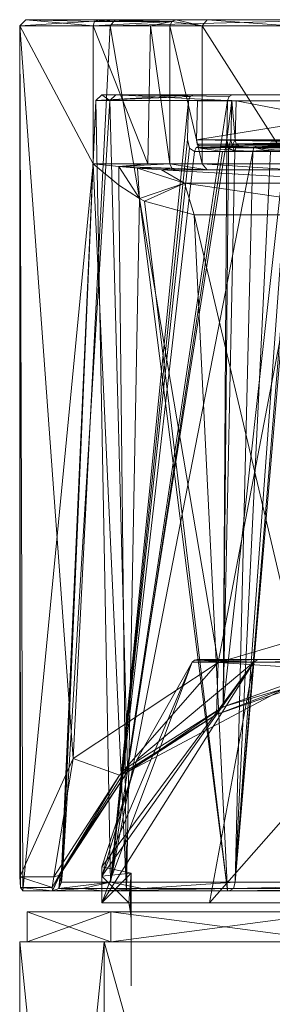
# Model space of a CAD drawing. Header units: millimetres. Extents: x -95 to 95, y -35 to 74.
# Tile 17 of 32: x -21 to -13, y 41 to 74. Entities that reach past the tile are written whole.
import ezdxf

# ---------------------------------------------------------------- set-up
doc = ezdxf.new("R2010")
doc.units = ezdxf.units.MM
doc.header["$LTSCALE"] = 2540
for name, color, linetype, lineweight in [('100', 7, 'Continuous', 18), ('101', 7, 'Continuous', 18), ('121', 7, 'Continuous', 18), ('123', 7, 'Continuous', 18), ('125', 7, 'Continuous', 18), ('132', 7, 'Continuous', 18), ('133', 7, 'Continuous', 18), ('135', 7, 'Continuous', 18), ('137', 7, 'Continuous', 18), ('139', 7, 'Continuous', 18), ('140', 7, 'Continuous', 18), ('142', 7, 'Continuous', 18), ('143', 7, 'Continuous', 18), ('145', 7, 'Continuous', 18), ('147', 7, 'Continuous', 18), ('148', 7, 'Continuous', 18), ('153', 7, 'Continuous', 18), ('154', 7, 'Continuous', 18), ('155', 7, 'Continuous', 18), ('156', 7, 'Continuous', 18), ('157', 7, 'Continuous', 18), ('163', 7, 'Continuous', 18), ('164', 7, 'Continuous', 18), ('165', 7, 'Continuous', 18), ('189', 7, 'Continuous', 18), ('201', 7, 'Continuous', 18), ('208', 7, 'Continuous', 18), ('230', 7, 'Continuous', 18), ('231', 7, 'Continuous', 18), ('235', 7, 'Continuous', 18), ('236', 7, 'Continuous', 18), ('237', 7, 'Continuous', 18), ('238', 7, 'Continuous', 18), ('239', 7, 'Continuous', 18), ('251', 7, 'Continuous', 18), ('252', 7, 'Continuous', 18), ('253', 7, 'Continuous', 18), ('258', 7, 'Continuous', 18), ('259', 7, 'Continuous', 18), ('302', 7, 'Continuous', 18), ('303', 7, 'Continuous', 18), ('304', 7, 'Continuous', 18), ('310', 7, 'Continuous', 18), ('311', 7, 'Continuous', 18), ('312', 7, 'Continuous', 18), ('313', 7, 'Continuous', 18), ('314', 7, 'Continuous', 18), ('315', 7, 'Continuous', 18), ('316', 7, 'Continuous', 18), ('99', 7, 'Continuous', 18)]:
    doc.layers.add(name, color=color, linetype=linetype, lineweight=lineweight)

msp = doc.modelspace()

# ---------------------------------------------------------------- linework, layer by layer
at = {"layer": '100', "color": 7, "linetype": 'Continuous'}
for points in [[(-17.97, 44.5, 33.875), (-20.75, 44.5, 23.5), (-17.97, 43.5, 33.875), (-17.97, 44.5, 33.875)], [(-17.97, 43.5, 33.875), (-20.75, 44.5, 23.5), (-20.75, 43.5, 23.5), (-17.97, 43.5, 33.875)], [(-10.375, 43.5, 41.47), (-17.97, 44.5, 33.875), (-17.97, 43.5, 33.875), (-10.375, 43.5, 41.47)], [(-10.375, 44.5, 41.47), (-17.97, 44.5, 33.875), (-10.375, 43.5, 41.47), (-10.375, 44.5, 41.47)]]:
    msp.add_3dface(points, dxfattribs=at)
at = {"layer": '101', "color": 7, "linetype": 'Continuous'}
for points in [[(-20.75, 44.5, 23.5), (-17.97, 44.5, 13.125), (-20.75, 43.5, 23.5), (-20.75, 44.5, 23.5)], [(-20.75, 43.5, 23.5), (-17.97, 44.5, 13.125), (-17.97, 43.5, 13.125), (-20.75, 43.5, 23.5)], [(-17.97, 44.5, 13.125), (-10.375, 44.5, 5.53), (-17.97, 43.5, 13.125), (-17.97, 44.5, 13.125)], [(-17.97, 43.5, 13.125), (-10.375, 44.5, 5.53), (-10.375, 43.5, 5.53), (-17.97, 43.5, 13.125)]]:
    msp.add_3dface(points, dxfattribs=at)
at = {"layer": '121', "linetype": 'Continuous'}
for points in [[(-20.894, 45.2, 25.608), (-19.909, 45.2, 25.608), (-18.245, 45.2, 32.639), (-20.894, 45.2, 25.608)], [(-17.443, 45.2, 35.194), (-20.894, 45.2, 25.608), (-18.245, 45.2, 32.639), (-17.443, 45.2, 35.194)], [(-14.029, 45.2, 38.502), (-17.443, 45.2, 35.194), (-18.245, 45.2, 32.639), (-14.029, 45.2, 38.502)], [(-14.085, 45.2, 39.076), (-17.443, 45.2, 35.194), (-14.029, 45.2, 38.502), (-14.085, 45.2, 39.076)], [(-9.886, 45.2, 42.027), (-14.085, 45.2, 39.076), (-14.029, 45.2, 38.502), (-9.886, 45.2, 42.027)], [(-5.1, 45.2, 43.396), (-9.886, 45.2, 42.027), (-14.029, 45.2, 38.502), (-5.1, 45.2, 43.396)]]:
    msp.add_3dface(points, dxfattribs=at)
at = {"layer": '123', "linetype": 'Continuous'}
for points in [[(-21, 45.668, 23.495), (-20.975, 45.318, 24.527), (-20.992, 74, 22.924), (-21, 45.668, 23.495)], [(-19.222, 49.609, 15.045), (-21, 45.668, 23.495), (-20.992, 74, 22.924), (-19.222, 49.609, 15.045)], [(-20.975, 45.318, 24.527), (-20.894, 45.2, 25.608), (-20.992, 74, 22.924), (-20.975, 45.318, 24.527)], [(-20.992, 74, 22.924), (-20.894, 45.2, 25.608), (-18.558, 69.4, 33.328), (-20.992, 74, 22.924)], [(-17.992, 74, 12.669), (-19.222, 49.609, 15.045), (-20.992, 74, 22.924), (-17.992, 74, 12.669)], [(-18.558, 74, 33.328), (-20.992, 74, 22.924), (-18.558, 69.4, 33.328), (-18.558, 74, 33.328)], [(-14.394, 52.797, 8.209), (-19.222, 49.609, 15.045), (-17.992, 74, 12.669), (-14.394, 52.797, 8.209)], [(-10.333, 74, 5.218), (-14.394, 52.797, 8.209), (-17.992, 74, 12.669), (-10.333, 74, 5.218)], [(-7.627, 54.79, 3.934), (-14.394, 52.797, 8.209), (-10.333, 74, 5.218), (-7.627, 54.79, 3.934)], [(-20.894, 45.2, 25.608), (-17.443, 45.2, 35.194), (-18.558, 69.4, 33.328), (-20.894, 45.2, 25.608)], [(-18.558, 69.4, 33.328), (-17.443, 45.2, 35.194), (-17.696, 68.688, 34.807), (-18.558, 69.4, 33.328)], [(-17.696, 68.688, 34.807), (-17.443, 45.2, 35.194), (-17.017, 68.247, 35.805), (-17.696, 68.688, 34.807)], [(-17.443, 45.2, 35.194), (-14.085, 45.2, 39.076), (-17.017, 68.247, 35.805), (-17.443, 45.2, 35.194)], [(-17.017, 68.247, 35.805), (-14.085, 45.2, 39.076), (-16.844, 68.154, 36.041), (-17.017, 68.247, 35.805)], [(-14.085, 45.2, 39.076), (-15.195, 67.7, 37.995), (-16.844, 68.154, 36.041), (-14.085, 45.2, 39.076)], [(-14.085, 45.2, 39.076), (-9.886, 45.2, 42.027), (-15.195, 67.7, 37.995), (-14.085, 45.2, 39.076)], [(-15.195, 67.7, 37.995), (-9.886, 45.2, 42.027), (-8.265, 67.7, 42.805), (-15.195, 67.7, 37.995)]]:
    msp.add_3dface(points, dxfattribs=at)
at = {"layer": '125', "linetype": 'Continuous'}
for points in [[(-14.394, 52.797, 8.209), (-7.627, 54.79, 3.934), (-10.221, 52.539, 8.761), (-14.394, 52.797, 8.209)], [(-19.222, 49.609, 15.045), (-14.394, 52.797, 8.209), (-17.683, 49.054, 16.236), (-19.222, 49.609, 15.045)], [(-17.683, 49.054, 16.236), (-14.394, 52.797, 8.209), (-14.444, 51.071, 11.909), (-17.683, 49.054, 16.236)], [(-14.444, 51.071, 11.909), (-14.394, 52.797, 8.209), (-10.221, 52.539, 8.761), (-14.444, 51.071, 11.909)], [(-21, 45.668, 23.495), (-19.222, 49.609, 15.045), (-19.861, 45.668, 23.495), (-21, 45.668, 23.495)], [(-19.861, 45.668, 23.495), (-19.222, 49.609, 15.045), (-17.683, 49.054, 16.236), (-19.861, 45.668, 23.495)]]:
    msp.add_3dface(points, dxfattribs=at)
at = {"layer": '132', "linetype": 'Continuous'}
for points in [[(-7.137, 70, 18.062), (-7.137, 70, 19.474), (-13.699, 70, 12.912), (-7.137, 70, 18.062)], [(-10.231, 70, 10.158), (-7.137, 70, 18.062), (-13.699, 70, 12.912), (-10.231, 70, 10.158)], [(-12.054, 70, 11.423), (-10.231, 70, 10.158), (-13.699, 70, 12.912), (-12.054, 70, 11.423)]]:
    msp.add_3dface(points, dxfattribs=at)
at = {"layer": '133', "linetype": 'Continuous'}
for points in [[(-13.823, 70.2, 13.071), (-7.006, 70.2, 19.888), (-13.791, 71.5, 13.103), (-13.823, 70.2, 13.071)], [(-7.006, 70.2, 19.888), (-7.04, 71.5, 19.854), (-13.791, 71.5, 13.103), (-7.006, 70.2, 19.888)]]:
    msp.add_3dface(points, dxfattribs=at)
at = {"layer": '135', "linetype": 'Continuous'}
for points in [[(-6.639, 70, 30.14), (-4.656, 70, 31.267), (-15.019, 70, 35.408), (-6.639, 70, 30.14)], [(-15.019, 70, 35.408), (-4.656, 70, 31.267), (-11.925, 70, 38.536), (-15.019, 70, 35.408)], [(-7.137, 70, 28.938), (-6.639, 70, 30.14), (-15.019, 70, 35.408), (-7.137, 70, 28.938)], [(-7.137, 70, 27.526), (-7.137, 70, 28.938), (-15.019, 70, 35.408), (-7.137, 70, 27.526)], [(-14.107, 70, 36.502), (-15.019, 70, 35.408), (-11.925, 70, 38.536), (-14.107, 70, 36.502)], [(-13.108, 70, 37.517), (-14.107, 70, 36.502), (-11.925, 70, 38.536), (-13.108, 70, 37.517)], [(-12.527, 70, 38.039), (-13.108, 70, 37.517), (-11.925, 70, 38.536), (-12.527, 70, 38.039)]]:
    msp.add_3dface(points, dxfattribs=at)
at = {"layer": '137', "linetype": 'Continuous'}
for points in [[(-7.04, 71.5, 27.146), (-7.006, 70.2, 27.112), (-15.11, 70.2, 35.216), (-7.04, 71.5, 27.146)], [(-15.077, 71.5, 35.183), (-7.04, 71.5, 27.146), (-15.11, 70.2, 35.216), (-15.077, 71.5, 35.183)]]:
    msp.add_3dface(points, dxfattribs=at)
at = {"layer": '139', "linetype": 'Continuous'}
for points in [[(-20.792, 74.2, 22.943), (-18.381, 74.2, 33.235), (20.792, 74.2, 22.943), (-20.792, 74.2, 22.943)], [(-17.824, 74.2, 12.779), (-20.792, 74.2, 22.943), (17.824, 74.2, 12.779), (-17.824, 74.2, 12.779)], [(17.824, 74.2, 12.779), (-20.792, 74.2, 22.943), (20.792, 74.2, 22.943), (17.824, 74.2, 12.779)], [(-18.381, 74.2, 33.235), (-16.455, 74.2, 38.272), (18.381, 74.2, 33.235), (-18.381, 74.2, 33.235)], [(20.792, 74.2, 22.943), (-18.381, 74.2, 33.235), (18.381, 74.2, 33.235), (20.792, 74.2, 22.943)], [(-10.237, 74.2, 5.394), (-17.824, 74.2, 12.779), (10.237, 74.2, 5.394), (-10.237, 74.2, 5.394)], [(10.237, 74.2, 5.394), (-17.824, 74.2, 12.779), (17.824, 74.2, 12.779), (10.237, 74.2, 5.394)], [(-16.455, 74.2, 38.272), (-15.8, 74.2, 43.625), (16.455, 74.2, 38.272), (-16.455, 74.2, 38.272)], [(18.381, 74.2, 33.235), (-16.455, 74.2, 38.272), (16.455, 74.2, 38.272), (18.381, 74.2, 33.235)], [(16.455, 74.2, 38.272), (-15.8, 74.2, 43.625), (15.8, 74.2, 43.625), (16.455, 74.2, 38.272)], [(15.8, 74.2, 43.625), (-15.8, 74.2, 43.625), (-15.8, 74.2, 94.5), (15.8, 74.2, 43.625)], [(15.8, 74.2, 94.5), (15.8, 74.2, 43.625), (-15.8, 74.2, 94.5), (15.8, 74.2, 94.5)], [(-14.756, 74.2, 98.397), (15.8, 74.2, 94.5), (-15.8, 74.2, 94.5), (-14.756, 74.2, 98.397)], [(14.756, 74.2, 98.397), (15.8, 74.2, 94.5), (-14.756, 74.2, 98.397), (14.756, 74.2, 98.397)], [(-11.897, 74.2, 101.256), (14.756, 74.2, 98.397), (-14.756, 74.2, 98.397), (-11.897, 74.2, 101.256)]]:
    msp.add_3dface(points, dxfattribs=at)
at = {"layer": '140', "linetype": 'Continuous'}
for points in [[(-15.932, 69.2, 41.207), (-16.281, 69.2, 39.03), (-11.56, 69.2, 42.803), (-15.932, 69.2, 41.207)], [(-15.8, 69.2, 43.625), (-15.932, 69.2, 41.207), (-11.56, 69.2, 42.803), (-15.8, 69.2, 43.625)], [(-15.8, 69.2, 94.5), (-15.8, 69.2, 43.625), (15.8, 69.2, 94.5), (-15.8, 69.2, 94.5)], [(15.8, 69.2, 94.5), (-15.8, 69.2, 43.625), (-5.997, 69.2, 45.186), (15.8, 69.2, 94.5)], [(-5.997, 69.2, 45.186), (-15.8, 69.2, 43.625), (-11.56, 69.2, 42.803), (-5.997, 69.2, 45.186)], [(-14.756, 69.2, 98.397), (-15.8, 69.2, 94.5), (14.756, 69.2, 98.397), (-14.756, 69.2, 98.397)], [(14.756, 69.2, 98.397), (-15.8, 69.2, 94.5), (15.8, 69.2, 94.5), (14.756, 69.2, 98.397)], [(-11.897, 69.2, 101.256), (-14.756, 69.2, 98.397), (11.897, 69.2, 101.256), (-11.897, 69.2, 101.256)], [(11.897, 69.2, 101.256), (-14.756, 69.2, 98.397), (14.756, 69.2, 98.397), (11.897, 69.2, 101.256)]]:
    msp.add_3dface(points, dxfattribs=at)
at = {"layer": '142', "linetype": 'Continuous'}
for points in [[(-16, 74, 43.625), (-16, 69.4, 43.625), (-16, 69.4, 94.5), (-16, 74, 43.625)], [(-16, 74, 94.5), (-16, 74, 43.625), (-16, 69.4, 94.5), (-16, 74, 94.5)]]:
    msp.add_3dface(points, dxfattribs=at)
at = {"layer": '143', "linetype": 'Continuous'}
for points in [[(-18.558, 74, 33.328), (-18.558, 69.4, 33.328), (-16.735, 69.4, 37.986), (-18.558, 74, 33.328)], [(-16.649, 74, 38.32), (-18.558, 74, 33.328), (-16.735, 69.4, 37.986), (-16.649, 74, 38.32)], [(-16, 69.4, 43.625), (-16.649, 74, 38.32), (-16.735, 69.4, 37.986), (-16, 69.4, 43.625)], [(-16, 69.4, 43.625), (-16, 74, 43.625), (-16.649, 74, 38.32), (-16, 69.4, 43.625)]]:
    msp.add_3dface(points, dxfattribs=at)
at = {"layer": '145', "linetype": 'Continuous'}
for points in [[(-16, 74, 94.5), (-16, 69.4, 94.5), (-14.928, 69.4, 98.5), (-16, 74, 94.5)], [(-14.928, 74, 98.5), (-16, 74, 94.5), (-14.928, 69.4, 98.5), (-14.928, 74, 98.5)], [(-12, 74, 101.428), (-14.928, 74, 98.5), (-12, 69.4, 101.428), (-12, 74, 101.428)], [(-12, 69.4, 101.428), (-14.928, 74, 98.5), (-14.928, 69.4, 98.5), (-12, 69.4, 101.428)]]:
    msp.add_3dface(points, dxfattribs=at)
at = {"layer": '147', "linetype": 'Continuous'}
for points in [[(-16, 74, 43.625), (-16, 74, 94.5), (-15.941, 74.141, 94.5), (-16, 74, 43.625)], [(-15.941, 74.141, 43.625), (-16, 74, 43.625), (-15.941, 74.141, 94.5), (-15.941, 74.141, 43.625)], [(-15.8, 74.2, 94.5), (-15.8, 74.2, 43.625), (-15.941, 74.141, 43.625), (-15.8, 74.2, 94.5)], [(-15.8, 74.2, 94.5), (-15.941, 74.141, 43.625), (-15.941, 74.141, 94.5), (-15.8, 74.2, 94.5)]]:
    msp.add_3dface(points, dxfattribs=at)
at = {"layer": '148', "linetype": 'Continuous'}
for points in [[(-16, 74, 94.5), (-14.928, 74, 98.5), (-15.941, 74.141, 94.5), (-16, 74, 94.5)], [(-14.928, 74, 98.5), (-15.8, 74.2, 94.5), (-15.941, 74.141, 94.5), (-14.928, 74, 98.5)], [(-14.756, 74.2, 98.397), (-15.8, 74.2, 94.5), (-14.928, 74, 98.5), (-14.756, 74.2, 98.397)], [(-14.756, 74.2, 98.397), (-14.928, 74, 98.5), (-12, 74, 101.428), (-14.756, 74.2, 98.397)], [(-11.897, 74.2, 101.256), (-14.756, 74.2, 98.397), (-12, 74, 101.428), (-11.897, 74.2, 101.256)]]:
    msp.add_3dface(points, dxfattribs=at)
at = {"layer": '153', "linetype": 'Continuous'}
for points in [[(-17.992, 74, 12.669), (-20.992, 74, 22.924), (-17.824, 74.2, 12.779), (-17.992, 74, 12.669)], [(-20.992, 74, 22.924), (-18.558, 74, 33.328), (-20.792, 74.2, 22.943), (-20.992, 74, 22.924)], [(-20.992, 74, 22.924), (-20.792, 74.2, 22.943), (-17.824, 74.2, 12.779), (-20.992, 74, 22.924)], [(-20.792, 74.2, 22.943), (-18.558, 74, 33.328), (-18.506, 74.141, 33.301), (-20.792, 74.2, 22.943)], [(-18.381, 74.2, 33.235), (-20.792, 74.2, 22.943), (-18.506, 74.141, 33.301), (-18.381, 74.2, 33.235)], [(-10.333, 74, 5.218), (-17.992, 74, 12.669), (-10.237, 74.2, 5.394), (-10.333, 74, 5.218)], [(-17.992, 74, 12.669), (-17.824, 74.2, 12.779), (-10.237, 74.2, 5.394), (-17.992, 74, 12.669)]]:
    msp.add_3dface(points, dxfattribs=at)
at = {"layer": '154', "linetype": 'Continuous'}
for points in [[(-18.558, 74, 33.328), (-16.649, 74, 38.32), (-15.941, 74.141, 43.625), (-18.558, 74, 33.328)], [(-18.558, 74, 33.328), (-15.941, 74.141, 43.625), (-18.506, 74.141, 33.301), (-18.558, 74, 33.328)], [(-15.8, 74.2, 43.625), (-16.455, 74.2, 38.272), (-18.506, 74.141, 33.301), (-15.8, 74.2, 43.625)], [(-15.941, 74.141, 43.625), (-15.8, 74.2, 43.625), (-18.506, 74.141, 33.301), (-15.941, 74.141, 43.625)], [(-16.455, 74.2, 38.272), (-18.381, 74.2, 33.235), (-18.506, 74.141, 33.301), (-16.455, 74.2, 38.272)], [(-16.649, 74, 38.32), (-16, 74, 43.625), (-15.941, 74.141, 43.625), (-16.649, 74, 38.32)]]:
    msp.add_3dface(points, dxfattribs=at)
at = {"layer": '155', "linetype": 'Continuous'}
for points in [[(-16.735, 69.4, 37.986), (-18.558, 69.4, 33.328), (-17.705, 69.316, 35.086), (-16.735, 69.4, 37.986)], [(-16, 69.4, 43.625), (-16.735, 69.4, 37.986), (-17.705, 69.316, 35.086), (-16, 69.4, 43.625)], [(-16, 69.4, 43.625), (-17.705, 69.316, 35.086), (-15.941, 69.259, 43.625), (-16, 69.4, 43.625)], [(-17.705, 69.316, 35.086), (-17.08, 69.253, 36.612), (-15.941, 69.259, 43.625), (-17.705, 69.316, 35.086)], [(-17.08, 69.253, 36.612), (-16.281, 69.2, 39.03), (-15.941, 69.259, 43.625), (-17.08, 69.253, 36.612)], [(-16.281, 69.2, 39.03), (-15.932, 69.2, 41.207), (-15.941, 69.259, 43.625), (-16.281, 69.2, 39.03)], [(-15.932, 69.2, 41.207), (-15.8, 69.2, 43.625), (-15.941, 69.259, 43.625), (-15.932, 69.2, 41.207)]]:
    msp.add_3dface(points, dxfattribs=at)
at = {"layer": '156', "linetype": 'Continuous'}
for points in [[(-16, 69.4, 94.5), (-16, 69.4, 43.625), (-15.941, 69.259, 43.625), (-16, 69.4, 94.5)], [(-16, 69.4, 94.5), (-15.941, 69.259, 43.625), (-15.941, 69.259, 94.5), (-16, 69.4, 94.5)], [(-15.8, 69.2, 43.625), (-15.8, 69.2, 94.5), (-15.941, 69.259, 94.5), (-15.8, 69.2, 43.625)], [(-15.941, 69.259, 43.625), (-15.8, 69.2, 43.625), (-15.941, 69.259, 94.5), (-15.941, 69.259, 43.625)]]:
    msp.add_3dface(points, dxfattribs=at)
at = {"layer": '157', "linetype": 'Continuous'}
for points in [[(-16, 69.4, 94.5), (-14.756, 69.2, 98.397), (-14.928, 69.4, 98.5), (-16, 69.4, 94.5)], [(-14.756, 69.2, 98.397), (-16, 69.4, 94.5), (-15.941, 69.259, 94.5), (-14.756, 69.2, 98.397)], [(-15.8, 69.2, 94.5), (-14.756, 69.2, 98.397), (-15.941, 69.259, 94.5), (-15.8, 69.2, 94.5)], [(-14.756, 69.2, 98.397), (-11.897, 69.2, 101.256), (-14.928, 69.4, 98.5), (-14.756, 69.2, 98.397)], [(-11.897, 69.2, 101.256), (-12, 69.4, 101.428), (-14.928, 69.4, 98.5), (-11.897, 69.2, 101.256)]]:
    msp.add_3dface(points, dxfattribs=at)
at = {"layer": '163', "linetype": 'Continuous'}
for points in [[(-11.56, 69.2, 42.803), (-16.281, 69.2, 39.03), (-8.437, 68.761, 43.209), (-11.56, 69.2, 42.803)], [(-16.281, 69.2, 39.03), (-15.513, 68.761, 38.298), (-8.437, 68.761, 43.209), (-16.281, 69.2, 39.03)], [(-15.195, 67.7, 37.995), (-8.265, 67.7, 42.805), (-15.513, 68.761, 38.298), (-15.195, 67.7, 37.995)], [(-15.513, 68.761, 38.298), (-8.265, 67.7, 42.805), (-8.437, 68.761, 43.209), (-15.513, 68.761, 38.298)]]:
    msp.add_3dface(points, dxfattribs=at)
at = {"layer": '164', "linetype": 'Continuous'}
for points in [[(-18.558, 69.4, 33.328), (-17.696, 68.688, 34.807), (-17.705, 69.316, 35.086), (-18.558, 69.4, 33.328)], [(-17.696, 68.688, 34.807), (-17.017, 68.247, 35.805), (-17.705, 69.316, 35.086), (-17.696, 68.688, 34.807)], [(-17.017, 68.247, 35.805), (-17.08, 69.253, 36.612), (-17.705, 69.316, 35.086), (-17.017, 68.247, 35.805)], [(-17.08, 69.253, 36.612), (-17.017, 68.247, 35.805), (-15.513, 68.761, 38.298), (-17.08, 69.253, 36.612)], [(-16.281, 69.2, 39.03), (-17.08, 69.253, 36.612), (-15.513, 68.761, 38.298), (-16.281, 69.2, 39.03)], [(-17.017, 68.247, 35.805), (-16.844, 68.154, 36.041), (-15.513, 68.761, 38.298), (-17.017, 68.247, 35.805)], [(-16.844, 68.154, 36.041), (-15.195, 67.7, 37.995), (-15.513, 68.761, 38.298), (-16.844, 68.154, 36.041)]]:
    msp.add_3dface(points, dxfattribs=at)
at = {"layer": '165', "linetype": 'Continuous'}
for points in [[(-18.263, 71.7, 27.845), (-17.802, 71.7, 20.033), (-15.219, 71.7, 35.042), (-18.263, 71.7, 27.845)], [(-17.802, 71.7, 20.033), (-13.933, 71.7, 13.244), (-15.219, 71.7, 35.042), (-17.802, 71.7, 20.033)], [(-7.182, 71.7, 19.995), (-7.182, 71.7, 27.005), (-15.219, 71.7, 35.042), (-7.182, 71.7, 19.995)], [(-13.933, 71.7, 13.244), (-7.182, 71.7, 19.995), (-15.219, 71.7, 35.042), (-13.933, 71.7, 13.244)]]:
    msp.add_3dface(points, dxfattribs=at)
at = {"layer": '189', "linetype": 'Continuous'}
for points in [[(-20.975, 45.318, 24.527), (-21, 45.668, 23.495), (-19.915, 45.318, 24.53), (-20.975, 45.318, 24.527)], [(-21, 45.668, 23.495), (-19.861, 45.668, 23.495), (-19.915, 45.318, 24.53), (-21, 45.668, 23.495)], [(-19.909, 45.2, 25.608), (-20.894, 45.2, 25.608), (-20.975, 45.318, 24.527), (-19.909, 45.2, 25.608)], [(-19.909, 45.2, 25.608), (-20.975, 45.318, 24.527), (-19.915, 45.318, 24.53), (-19.909, 45.2, 25.608)]]:
    msp.add_3dface(points, dxfattribs=at)
at = {"layer": '201', "linetype": 'Continuous'}
for points in [[(-7.006, 70.2, 19.888), (-13.823, 70.2, 13.071), (-13.796, 70.066, 13.025), (-7.006, 70.2, 19.888)], [(-7.03, 70.077, 19.804), (-7.006, 70.2, 19.888), (-13.796, 70.066, 13.025), (-7.03, 70.077, 19.804)], [(-13.699, 70, 12.912), (-7.03, 70.077, 19.804), (-13.796, 70.066, 13.025), (-13.699, 70, 12.912)], [(-13.699, 70, 12.912), (-7.137, 70, 19.474), (-7.03, 70.077, 19.804), (-13.699, 70, 12.912)]]:
    msp.add_3dface(points, dxfattribs=at)
at = {"layer": '208', "linetype": 'Continuous'}
for points in [[(-15.11, 70.2, 35.216), (-7.006, 70.2, 27.112), (-7.014, 70.121, 27.142), (-15.11, 70.2, 35.216)], [(-7.039, 70.06, 27.226), (-15.11, 70.2, 35.216), (-7.014, 70.121, 27.142), (-7.039, 70.06, 27.226)], [(-15.11, 70.2, 35.216), (-7.039, 70.06, 27.226), (-15.088, 70.059, 35.276), (-15.11, 70.2, 35.216)], [(-7.039, 70.06, 27.226), (-7.081, 70.017, 27.356), (-15.088, 70.059, 35.276), (-7.039, 70.06, 27.226)], [(-7.137, 70, 27.526), (-15.019, 70, 35.408), (-15.088, 70.059, 35.276), (-7.137, 70, 27.526)], [(-7.081, 70.017, 27.356), (-7.137, 70, 27.526), (-15.088, 70.059, 35.276), (-7.081, 70.017, 27.356)]]:
    msp.add_3dface(points, dxfattribs=at)
at = {"layer": '230', "linetype": 'Continuous'}
for points in [[(-5.02, 45.49, 43.108), (-13.824, 45.49, 38.283), (-11.717, 70.207, 38.933), (-5.02, 45.49, 43.108)], [(-11.717, 70.207, 38.933), (-13.824, 45.49, 38.283), (-11.819, 69.925, 38.867), (-11.717, 70.207, 38.933)], [(-11.819, 69.925, 38.867), (-13.824, 45.49, 38.283), (-12.049, 69.807, 38.693), (-11.819, 69.925, 38.867)], [(-12.049, 69.807, 38.693), (-13.824, 45.49, 38.283), (-12.657, 69.807, 38.19), (-12.049, 69.807, 38.693)], [(-12.657, 69.807, 38.19), (-13.824, 45.49, 38.283), (-13.244, 69.807, 37.663), (-12.657, 69.807, 38.19)]]:
    msp.add_3dface(points, dxfattribs=at)
at = {"layer": '231', "linetype": 'Continuous'}
for points in [[(-19.615, 45.6, 24.6), (-19.561, 45.93, 23.643), (-18.461, 71.507, 27.875), (-19.615, 45.6, 24.6)], [(-19.609, 45.49, 25.597), (-19.615, 45.6, 24.6), (-18.461, 71.507, 27.875), (-19.609, 45.49, 25.597)], [(-17.973, 45.49, 32.513), (-19.609, 45.49, 25.597), (-18.461, 71.507, 27.875), (-17.973, 45.49, 32.513)], [(-19.561, 45.93, 23.643), (-17.416, 49.315, 16.501), (-17.995, 71.507, 19.98), (-19.561, 45.93, 23.643)], [(-18.461, 71.507, 27.875), (-19.561, 45.93, 23.643), (-17.995, 71.507, 19.98), (-18.461, 71.507, 27.875)], [(-15.38, 71.507, 35.159), (-17.973, 45.49, 32.513), (-18.461, 71.507, 27.875), (-15.38, 71.507, 35.159)], [(-17.995, 71.507, 19.98), (-17.416, 49.315, 16.501), (-14.079, 71.507, 13.108), (-17.995, 71.507, 19.98)], [(-15.413, 70.207, 35.192), (-17.973, 45.49, 32.513), (-15.38, 71.507, 35.159), (-15.413, 70.207, 35.192)], [(-14.079, 71.507, 13.108), (-17.416, 49.315, 16.501), (-14.111, 70.207, 13.076), (-14.079, 71.507, 13.108)], [(-15.349, 69.925, 35.295), (-17.973, 45.49, 32.513), (-15.413, 70.207, 35.192), (-15.349, 69.925, 35.295)], [(-17.416, 49.315, 16.501), (-14.23, 51.332, 12.246), (-14.111, 70.207, 13.076), (-17.416, 49.315, 16.501)], [(-14.111, 70.207, 13.076), (-14.23, 51.332, 12.246), (-14.047, 69.94, 12.994), (-14.111, 70.207, 13.076)], [(-15.178, 69.807, 35.529), (-17.973, 45.49, 32.513), (-15.349, 69.925, 35.295), (-15.178, 69.807, 35.529)], [(-14.047, 69.94, 12.994), (-14.23, 51.332, 12.246), (-13.843, 69.807, 12.773), (-14.047, 69.94, 12.994)], [(-13.244, 69.807, 37.663), (-13.824, 45.49, 38.283), (-17.973, 45.49, 32.513), (-13.244, 69.807, 37.663)], [(-13.244, 69.807, 37.663), (-17.973, 45.49, 32.513), (-14.255, 69.807, 36.636), (-13.244, 69.807, 37.663)], [(-14.255, 69.807, 36.636), (-17.973, 45.49, 32.513), (-15.178, 69.807, 35.529), (-14.255, 69.807, 36.636)], [(-14.23, 51.332, 12.246), (-10.075, 52.8, 9.151), (-12.178, 69.807, 11.266), (-14.23, 51.332, 12.246)], [(-13.843, 69.807, 12.773), (-14.23, 51.332, 12.246), (-12.178, 69.807, 11.266), (-13.843, 69.807, 12.773)]]:
    msp.add_3dface(points, dxfattribs=at)
at = {"layer": '235', "linetype": 'Continuous'}
for points in [[(-13.843, 69.807, 12.773), (-10.313, 69.921, 10.022), (-13.803, 69.939, 12.812), (-13.843, 69.807, 12.773)], [(-13.843, 69.807, 12.773), (-12.178, 69.807, 11.266), (-10.313, 69.921, 10.022), (-13.843, 69.807, 12.773)], [(-10.231, 70, 10.158), (-12.054, 70, 11.423), (-13.803, 69.939, 12.812), (-10.231, 70, 10.158)], [(-10.313, 69.921, 10.022), (-10.231, 70, 10.158), (-13.803, 69.939, 12.812), (-10.313, 69.921, 10.022)], [(-12.054, 70, 11.423), (-13.699, 70, 12.912), (-13.803, 69.939, 12.812), (-12.054, 70, 11.423)]]:
    msp.add_3dface(points, dxfattribs=at)
at = {"layer": '236', "linetype": 'Continuous'}
for points in [[(-14.111, 70.207, 13.076), (-14.047, 69.94, 12.994), (-13.969, 70.205, 13.012), (-14.111, 70.207, 13.076)], [(-13.969, 70.205, 13.012), (-14.047, 69.94, 12.994), (-13.927, 70.02, 12.952), (-13.969, 70.205, 13.012)], [(-13.823, 70.2, 13.071), (-13.969, 70.205, 13.012), (-13.927, 70.02, 12.952), (-13.823, 70.2, 13.071)], [(-13.796, 70.066, 13.025), (-13.823, 70.2, 13.071), (-13.927, 70.02, 12.952), (-13.796, 70.066, 13.025)], [(-14.047, 69.94, 12.994), (-13.843, 69.807, 12.773), (-13.927, 70.02, 12.952), (-14.047, 69.94, 12.994)], [(-13.803, 69.939, 12.812), (-13.796, 70.066, 13.025), (-13.927, 70.02, 12.952), (-13.803, 69.939, 12.812)], [(-13.843, 69.807, 12.773), (-13.803, 69.939, 12.812), (-13.927, 70.02, 12.952), (-13.843, 69.807, 12.773)], [(-13.699, 70, 12.912), (-13.796, 70.066, 13.025), (-13.803, 69.939, 12.812), (-13.699, 70, 12.912)]]:
    msp.add_3dface(points, dxfattribs=at)
at = {"layer": '237', "linetype": 'Continuous'}
for points in [[(-14.079, 71.507, 13.108), (-14.111, 70.207, 13.076), (-13.936, 71.505, 13.044), (-14.079, 71.507, 13.108)], [(-14.111, 70.207, 13.076), (-13.969, 70.205, 13.012), (-13.936, 71.505, 13.044), (-14.111, 70.207, 13.076)], [(-13.969, 70.205, 13.012), (-13.823, 70.2, 13.071), (-13.936, 71.505, 13.044), (-13.969, 70.205, 13.012)], [(-13.823, 70.2, 13.071), (-13.791, 71.5, 13.103), (-13.936, 71.505, 13.044), (-13.823, 70.2, 13.071)]]:
    msp.add_3dface(points, dxfattribs=at)
at = {"layer": '238', "linetype": 'Continuous'}
for points in [[(-18.263, 71.7, 27.845), (-15.219, 71.7, 35.042), (-18.461, 71.507, 27.875), (-18.263, 71.7, 27.845)], [(-18.263, 71.7, 27.845), (-18.461, 71.507, 27.875), (-17.995, 71.507, 19.98), (-18.263, 71.7, 27.845)], [(-18.461, 71.507, 27.875), (-15.219, 71.7, 35.042), (-15.329, 71.646, 35.122), (-18.461, 71.507, 27.875)], [(-15.38, 71.507, 35.159), (-18.461, 71.507, 27.875), (-15.329, 71.646, 35.122), (-15.38, 71.507, 35.159)], [(-17.802, 71.7, 20.033), (-18.263, 71.7, 27.845), (-17.995, 71.507, 19.98), (-17.802, 71.7, 20.033)], [(-17.802, 71.7, 20.033), (-17.995, 71.507, 19.98), (-14.079, 71.507, 13.108), (-17.802, 71.7, 20.033)], [(-13.933, 71.7, 13.244), (-17.802, 71.7, 20.033), (-14.033, 71.646, 13.151), (-13.933, 71.7, 13.244)], [(-17.802, 71.7, 20.033), (-14.079, 71.507, 13.108), (-14.033, 71.646, 13.151), (-17.802, 71.7, 20.033)]]:
    msp.add_3dface(points, dxfattribs=at)
at = {"layer": '239', "linetype": 'Continuous'}
for points in [[(-14.255, 69.807, 36.636), (-15.178, 69.807, 35.529), (-15.129, 69.944, 35.492), (-14.255, 69.807, 36.636)], [(-15.019, 70, 35.408), (-13.203, 69.944, 37.618), (-15.129, 69.944, 35.492), (-15.019, 70, 35.408)], [(-13.244, 69.807, 37.663), (-14.255, 69.807, 36.636), (-15.129, 69.944, 35.492), (-13.244, 69.807, 37.663)], [(-13.203, 69.944, 37.618), (-13.244, 69.807, 37.663), (-15.129, 69.944, 35.492), (-13.203, 69.944, 37.618)], [(-15.019, 70, 35.408), (-14.107, 70, 36.502), (-13.203, 69.944, 37.618), (-15.019, 70, 35.408)], [(-14.107, 70, 36.502), (-13.108, 70, 37.517), (-13.203, 69.944, 37.618), (-14.107, 70, 36.502)]]:
    msp.add_3dface(points, dxfattribs=at)
at = {"layer": '251', "linetype": 'Continuous'}
for points in [[(-18.245, 45.2, 32.639), (-19.909, 45.2, 25.608), (-18.906, 45.284, 30.313), (-18.245, 45.2, 32.639)], [(-18.906, 45.284, 30.313), (-19.909, 45.2, 25.608), (-19.701, 45.284, 25.601), (-18.906, 45.284, 30.313)], [(-19.609, 45.49, 25.597), (-17.973, 45.49, 32.513), (-19.701, 45.284, 25.601), (-19.609, 45.49, 25.597)], [(-17.973, 45.49, 32.513), (-18.906, 45.284, 30.313), (-19.701, 45.284, 25.601), (-17.973, 45.49, 32.513)], [(-17.973, 45.49, 32.513), (-16.923, 45.284, 34.66), (-18.906, 45.284, 30.313), (-17.973, 45.49, 32.513)], [(-16.923, 45.284, 34.66), (-18.245, 45.2, 32.639), (-18.906, 45.284, 30.313), (-16.923, 45.284, 34.66)], [(-14.029, 45.2, 38.502), (-18.245, 45.2, 32.639), (-13.887, 45.284, 38.35), (-14.029, 45.2, 38.502)], [(-13.887, 45.284, 38.35), (-18.245, 45.2, 32.639), (-16.923, 45.284, 34.66), (-13.887, 45.284, 38.35)], [(-17.973, 45.49, 32.513), (-13.824, 45.49, 38.283), (-16.923, 45.284, 34.66), (-17.973, 45.49, 32.513)], [(-13.824, 45.49, 38.283), (-13.887, 45.284, 38.35), (-16.923, 45.284, 34.66), (-13.824, 45.49, 38.283)]]:
    msp.add_3dface(points, dxfattribs=at)
at = {"layer": '252', "linetype": 'Continuous'}
for points in [[(-19.561, 45.93, 23.643), (-19.609, 45.49, 25.597), (-19.701, 45.284, 25.601), (-19.561, 45.93, 23.643)], [(-19.561, 45.93, 23.643), (-19.701, 45.284, 25.601), (-19.649, 45.741, 23.547), (-19.561, 45.93, 23.643)], [(-19.561, 45.93, 23.643), (-19.615, 45.6, 24.6), (-19.609, 45.49, 25.597), (-19.561, 45.93, 23.643)], [(-19.909, 45.2, 25.608), (-19.915, 45.318, 24.53), (-19.695, 45.708, 23.528), (-19.909, 45.2, 25.608)], [(-19.915, 45.318, 24.53), (-19.861, 45.668, 23.495), (-19.695, 45.708, 23.528), (-19.915, 45.318, 24.53)], [(-19.701, 45.284, 25.601), (-19.909, 45.2, 25.608), (-19.649, 45.741, 23.547), (-19.701, 45.284, 25.601)], [(-19.649, 45.741, 23.547), (-19.909, 45.2, 25.608), (-19.695, 45.708, 23.528), (-19.649, 45.741, 23.547)]]:
    msp.add_3dface(points, dxfattribs=at)
at = {"layer": '253', "linetype": 'Continuous'}
for points in [[(-10.075, 52.8, 9.151), (-14.23, 51.332, 12.246), (-12.189, 51.938, 10.32), (-10.075, 52.8, 9.151)], [(-14.444, 51.071, 11.909), (-10.221, 52.539, 8.761), (-12.189, 51.938, 10.32), (-14.444, 51.071, 11.909)], [(-17.423, 49.153, 16.217), (-14.444, 51.071, 11.909), (-12.189, 51.938, 10.32), (-17.423, 49.153, 16.217)], [(-14.23, 51.332, 12.246), (-17.423, 49.153, 16.217), (-12.189, 51.938, 10.32), (-14.23, 51.332, 12.246)], [(-14.23, 51.332, 12.246), (-17.416, 49.315, 16.501), (-17.423, 49.153, 16.217), (-14.23, 51.332, 12.246)], [(-17.683, 49.054, 16.236), (-14.444, 51.071, 11.909), (-17.423, 49.153, 16.217), (-17.683, 49.054, 16.236)], [(-17.416, 49.315, 16.501), (-19.561, 45.93, 23.643), (-17.423, 49.153, 16.217), (-17.416, 49.315, 16.501)], [(-19.861, 45.668, 23.495), (-17.683, 49.054, 16.236), (-19.695, 45.708, 23.528), (-19.861, 45.668, 23.495)], [(-19.695, 45.708, 23.528), (-17.683, 49.054, 16.236), (-17.423, 49.153, 16.217), (-19.695, 45.708, 23.528)], [(-19.649, 45.741, 23.547), (-19.695, 45.708, 23.528), (-17.423, 49.153, 16.217), (-19.649, 45.741, 23.547)], [(-19.561, 45.93, 23.643), (-19.649, 45.741, 23.547), (-17.423, 49.153, 16.217), (-19.561, 45.93, 23.643)]]:
    msp.add_3dface(points, dxfattribs=at)
at = {"layer": '258', "linetype": 'Continuous'}
for points in [[(-5.1, 45.2, 43.396), (-14.029, 45.2, 38.502), (-7.465, 45.284, 42.411), (-5.1, 45.2, 43.396)], [(-14.029, 45.2, 38.502), (-13.887, 45.284, 38.35), (-7.465, 45.284, 42.411), (-14.029, 45.2, 38.502)], [(-13.824, 45.49, 38.283), (-5.02, 45.49, 43.108), (-13.887, 45.284, 38.35), (-13.824, 45.49, 38.283)], [(-13.887, 45.284, 38.35), (-5.02, 45.49, 43.108), (-7.465, 45.284, 42.411), (-13.887, 45.284, 38.35)]]:
    msp.add_3dface(points, dxfattribs=at)
at = {"layer": '259', "linetype": 'Continuous'}
for points in [[(-12.657, 69.807, 38.19), (-13.244, 69.807, 37.663), (-13.203, 69.944, 37.618), (-12.657, 69.807, 38.19)], [(-13.203, 69.944, 37.618), (-13.108, 70, 37.517), (-12.019, 69.931, 38.654), (-13.203, 69.944, 37.618)], [(-12.049, 69.807, 38.693), (-12.657, 69.807, 38.19), (-13.203, 69.944, 37.618), (-12.049, 69.807, 38.693)], [(-12.049, 69.807, 38.693), (-13.203, 69.944, 37.618), (-12.019, 69.931, 38.654), (-12.049, 69.807, 38.693)], [(-13.108, 70, 37.517), (-12.527, 70, 38.039), (-12.019, 69.931, 38.654), (-13.108, 70, 37.517)]]:
    msp.add_3dface(points, dxfattribs=at)
at = {"layer": '302', "color": 7, "linetype": 'Continuous'}
for points in [[(-18.187, 43.5, 13), (-21, 43.5, 23.5), (18.187, 43.5, 13), (-18.187, 43.5, 13)], [(18.187, 43.5, 13), (-21, 43.5, 23.5), (21, 43.5, 23.5), (18.187, 43.5, 13)], [(21, 43.5, 23.5), (-21, 43.5, 23.5), (-18.187, 43.5, 34), (21, 43.5, 23.5)], [(-10.5, 43.5, 5.313), (-18.187, 43.5, 13), (10.5, 43.5, 5.313), (-10.5, 43.5, 5.313)], [(10.5, 43.5, 5.313), (-18.187, 43.5, 13), (18.187, 43.5, 13), (10.5, 43.5, 5.313)], [(18.187, 43.5, 34), (21, 43.5, 23.5), (-18.187, 43.5, 34), (18.187, 43.5, 34)], [(-10.5, 43.5, 41.687), (18.187, 43.5, 34), (-18.187, 43.5, 34), (-10.5, 43.5, 41.687)]]:
    msp.add_3dface(points, dxfattribs=at)
at = {"layer": '303', "color": 7, "linetype": 'Continuous'}
for points in [[(-21, 43.5, 23.5), (-18.187, 43.5, 13), (-21, 16, 23.5), (-21, 43.5, 23.5)], [(-21, 16, 23.5), (-18.187, 43.5, 13), (-18.187, 16, 13), (-21, 16, 23.5)], [(-18.187, 43.5, 13), (-10.5, 43.5, 5.313), (-18.187, 16, 13), (-18.187, 43.5, 13)], [(-18.187, 16, 13), (-10.5, 43.5, 5.313), (-10.5, 16, 5.313), (-18.187, 16, 13)]]:
    msp.add_3dface(points, dxfattribs=at)
at = {"layer": '304', "color": 7, "linetype": 'Continuous'}
for points in [[(-18.187, 43.5, 34), (-21, 43.5, 23.5), (-18.187, 16, 34), (-18.187, 43.5, 34)], [(-21, 43.5, 23.5), (-21, 16, 23.5), (-18.187, 16, 34), (-21, 43.5, 23.5)], [(-10.5, 43.5, 41.687), (-18.187, 43.5, 34), (-10.5, 16, 41.687), (-10.5, 43.5, 41.687)], [(-10.5, 16, 41.687), (-18.187, 43.5, 34), (-18.187, 16, 34), (-10.5, 16, 41.687)]]:
    msp.add_3dface(points, dxfattribs=at)
at = {"layer": '310', "linetype": 'Continuous'}
for points in [[(-13.07, 52.9, 31.045), (15.092, 52.9, 23.5), (-15.092, 52.9, 23.5), (-13.07, 52.9, 31.045)], [(-15.092, 52.9, 23.5), (15.092, 52.9, 23.5), (13.07, 52.9, 15.955), (-15.092, 52.9, 23.5)], [(-13.07, 52.9, 15.955), (-15.092, 52.9, 23.5), (13.07, 52.9, 15.955), (-13.07, 52.9, 15.955)], [(13.07, 52.9, 31.045), (15.092, 52.9, 23.5), (-13.07, 52.9, 31.045), (13.07, 52.9, 31.045)], [(-7.546, 52.9, 36.57), (13.07, 52.9, 31.045), (-13.07, 52.9, 31.045), (-7.546, 52.9, 36.57)], [(-7.546, 52.9, 10.43), (-13.07, 52.9, 15.955), (7.546, 52.9, 10.43), (-7.546, 52.9, 10.43)], [(7.546, 52.9, 10.43), (-13.07, 52.9, 15.955), (13.07, 52.9, 15.955), (7.546, 52.9, 10.43)]]:
    msp.add_3dface(points, dxfattribs=at)
at = {"layer": '311', "linetype": 'Continuous'}
for points in [[(-17.289, 42.5, 26.793), (-17.289, 44.271, 26.793), (-17.289, 45.794, 24.767), (-17.289, 42.5, 26.793)], [(-17.289, 42.328, 26.627), (-17.289, 42.5, 26.793), (-17.289, 45.794, 24.767), (-17.289, 42.328, 26.627)], [(-17.289, 42.194, 26.18), (-17.289, 42.328, 26.627), (-17.289, 45.794, 24.767), (-17.289, 42.194, 26.18)], [(-17.289, 42.089, 25.322), (-17.289, 42.194, 26.18), (-17.289, 45.794, 24.767), (-17.289, 42.089, 25.322)], [(-17.289, 42.037, 23.5), (-17.289, 42.089, 25.322), (-17.289, 45.794, 24.767), (-17.289, 42.037, 23.5)], [(-17.289, 42.091, 21.655), (-17.289, 42.037, 23.5), (-17.289, 45.794, 22.233), (-17.289, 42.091, 21.655)], [(-17.289, 45.794, 22.233), (-17.289, 42.037, 23.5), (-17.289, 45.794, 24.767), (-17.289, 45.794, 22.233)], [(-17.289, 44.271, 20.207), (-17.289, 42.091, 21.655), (-17.289, 45.794, 22.233), (-17.289, 44.271, 20.207)], [(-17.289, 42.196, 20.809), (-17.289, 42.091, 21.655), (-17.289, 44.271, 20.207), (-17.289, 42.196, 20.809)], [(-17.289, 42.328, 20.374), (-17.289, 42.196, 20.809), (-17.289, 44.271, 20.207), (-17.289, 42.328, 20.374)], [(-17.289, 42.5, 20.207), (-17.289, 42.328, 20.374), (-17.289, 44.271, 20.207), (-17.289, 42.5, 20.207)]]:
    msp.add_3dface(points, dxfattribs=at)
at = {"layer": '312', "linetype": 'Continuous'}
for points in [[(-17.289, 45.794, 22.233), (-17.289, 45.794, 24.767), (-18.267, 46, 23.5), (-17.289, 45.794, 22.233)], [(-18.267, 45.689, 21.953), (-17.289, 45.794, 22.233), (-18.267, 46, 23.5), (-18.267, 45.689, 21.953)], [(-18.267, 46, 23.5), (-17.289, 45.794, 24.767), (-18.267, 45.689, 25.047), (-18.267, 46, 23.5)], [(-18.267, 44.8, 20.643), (-17.289, 45.794, 22.233), (-18.267, 45.689, 21.953), (-18.267, 44.8, 20.643)], [(-17.289, 45.794, 22.233), (-18.267, 44.8, 20.643), (-17.367, 44.8, 20.643), (-17.289, 45.794, 22.233)], [(-18.267, 45.689, 25.047), (-17.289, 45.794, 24.767), (-17.367, 44.8, 26.357), (-18.267, 45.689, 25.047)], [(-18.267, 44.8, 26.357), (-18.267, 45.689, 25.047), (-17.367, 44.8, 26.357), (-18.267, 44.8, 26.357)], [(-17.327, 44.544, 20.414), (-17.289, 45.794, 22.233), (-17.367, 44.8, 20.643), (-17.327, 44.544, 20.414)], [(-17.367, 44.8, 26.357), (-17.289, 45.794, 24.767), (-17.327, 44.544, 26.586), (-17.367, 44.8, 26.357)], [(-17.289, 45.794, 24.767), (-17.289, 44.271, 26.793), (-17.327, 44.544, 26.586), (-17.289, 45.794, 24.767)], [(-17.289, 44.271, 20.207), (-17.289, 45.794, 22.233), (-17.327, 44.544, 20.414), (-17.289, 44.271, 20.207)]]:
    msp.add_3dface(points, dxfattribs=at)
at = {"layer": '313', "linetype": 'Continuous'}
for points in [[(-18.267, 45.689, 25.047), (-18.267, 44.8, 26.357), (-15.255, 52.816, 23.5), (-18.267, 45.689, 25.047)], [(-18.267, 45.689, 25.047), (-15.255, 52.816, 23.5), (-17.104, 49.559, 23.5), (-18.267, 45.689, 25.047)], [(-15.255, 52.816, 23.5), (-18.267, 44.8, 26.357), (-13.211, 52.816, 31.127), (-15.255, 52.816, 23.5)], [(-13.211, 52.816, 31.127), (-18.267, 44.8, 26.357), (-14.687, 44.8, 34.732), (-13.211, 52.816, 31.127)], [(-7.627, 52.816, 36.711), (-13.211, 52.816, 31.127), (-14.687, 44.8, 34.732), (-7.627, 52.816, 36.711)], [(-7.542, 44.8, 40.381), (-7.627, 52.816, 36.711), (-14.687, 44.8, 34.732), (-7.542, 44.8, 40.381)], [(-18.267, 46, 23.5), (-18.267, 45.689, 25.047), (-17.104, 49.559, 23.5), (-18.267, 46, 23.5)]]:
    msp.add_3dface(points, dxfattribs=at)
at = {"layer": '314', "linetype": 'Continuous'}
for points in [[(-18.267, 44.8, 20.643), (-18.267, 45.689, 21.953), (-13.211, 52.816, 15.873), (-18.267, 44.8, 20.643)], [(-18.267, 44.8, 20.643), (-13.211, 52.816, 15.873), (-14.687, 44.8, 12.268), (-18.267, 44.8, 20.643)], [(-18.267, 45.689, 21.953), (-18.267, 46, 23.5), (-13.211, 52.816, 15.873), (-18.267, 45.689, 21.953)], [(-18.267, 46, 23.5), (-17.104, 49.559, 23.5), (-13.211, 52.816, 15.873), (-18.267, 46, 23.5)], [(-17.104, 49.559, 23.5), (-15.255, 52.816, 23.5), (-13.211, 52.816, 15.873), (-17.104, 49.559, 23.5)], [(-13.211, 52.816, 15.873), (-7.627, 52.816, 10.289), (-14.687, 44.8, 12.268), (-13.211, 52.816, 15.873)], [(-14.687, 44.8, 12.268), (-7.627, 52.816, 10.289), (-7.542, 44.8, 6.619), (-14.687, 44.8, 12.268)]]:
    msp.add_3dface(points, dxfattribs=at)
at = {"layer": '315', "linetype": 'Continuous'}
for points in [[(-15.255, 52.816, 23.5), (-13.211, 52.816, 31.127), (-15.184, 52.878, 23.5), (-15.255, 52.816, 23.5)], [(-13.211, 52.816, 31.127), (-15.092, 52.9, 23.5), (-15.184, 52.878, 23.5), (-13.211, 52.816, 31.127)], [(-13.07, 52.9, 31.045), (-15.092, 52.9, 23.5), (-13.211, 52.816, 31.127), (-13.07, 52.9, 31.045)], [(-7.546, 52.9, 36.57), (-13.07, 52.9, 31.045), (-13.211, 52.816, 31.127), (-7.546, 52.9, 36.57)], [(-7.546, 52.9, 36.57), (-13.211, 52.816, 31.127), (-7.627, 52.816, 36.711), (-7.546, 52.9, 36.57)]]:
    msp.add_3dface(points, dxfattribs=at)
at = {"layer": '316', "linetype": 'Continuous'}
for points in [[(-15.255, 52.816, 23.5), (-13.07, 52.9, 15.955), (-13.211, 52.816, 15.873), (-15.255, 52.816, 23.5)], [(-13.07, 52.9, 15.955), (-15.255, 52.816, 23.5), (-15.184, 52.878, 23.5), (-13.07, 52.9, 15.955)], [(-15.092, 52.9, 23.5), (-13.07, 52.9, 15.955), (-15.184, 52.878, 23.5), (-15.092, 52.9, 23.5)], [(-13.07, 52.9, 15.955), (-7.546, 52.9, 10.43), (-13.211, 52.816, 15.873), (-13.07, 52.9, 15.955)], [(-7.546, 52.9, 10.43), (-7.627, 52.816, 10.289), (-13.211, 52.816, 15.873), (-7.546, 52.9, 10.43)]]:
    msp.add_3dface(points, dxfattribs=at)
at = {"layer": '99', "color": 7, "linetype": 'Continuous'}
for points in [[(-17.97, 44.5, 13.125), (-20.75, 44.5, 23.5), (17.97, 44.5, 13.125), (-17.97, 44.5, 13.125)], [(17.97, 44.5, 13.125), (-20.75, 44.5, 23.5), (20.75, 44.5, 23.5), (17.97, 44.5, 13.125)], [(20.75, 44.5, 23.5), (-20.75, 44.5, 23.5), (-17.97, 44.5, 33.875), (20.75, 44.5, 23.5)], [(-10.375, 44.5, 5.53), (-17.97, 44.5, 13.125), (10.375, 44.5, 5.53), (-10.375, 44.5, 5.53)], [(10.375, 44.5, 5.53), (-17.97, 44.5, 13.125), (17.97, 44.5, 13.125), (10.375, 44.5, 5.53)], [(17.97, 44.5, 33.875), (20.75, 44.5, 23.5), (-17.97, 44.5, 33.875), (17.97, 44.5, 33.875)], [(-10.375, 44.5, 41.47), (17.97, 44.5, 33.875), (-17.97, 44.5, 33.875), (-10.375, 44.5, 41.47)]]:
    msp.add_3dface(points, dxfattribs=at)

doc.saveas('drawing.dxf')
